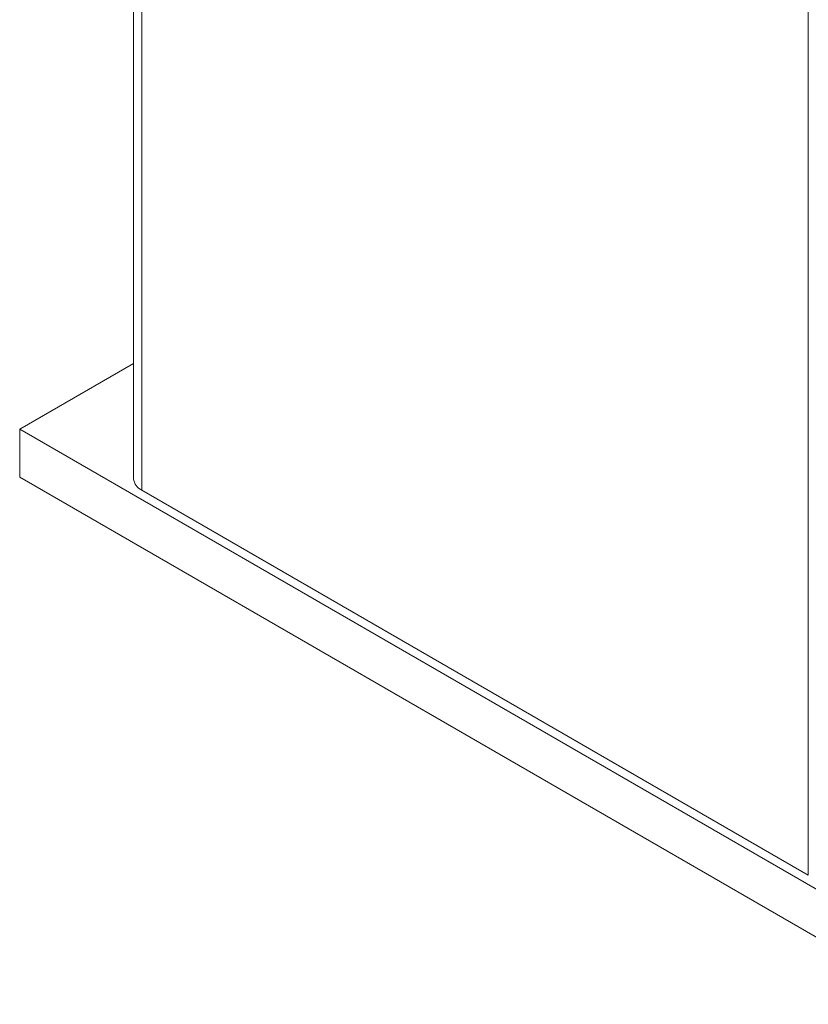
# Model space of a CAD drawing. Header units: inches. Extents: x 0.2 to 16.3, y 0.2 to 11.5.
# Tile 10 of 18: x 11.9 to 13.6, y 6.4 to 8.5. Entities that reach past the tile are written whole.
import ezdxf

# ---------------------------------------------------------------- set-up
doc = ezdxf.new("R2010")
doc.units = ezdxf.units.IN
doc.header["$MEASUREMENT"] = 0

msp = doc.modelspace()

# ---------------------------------------------------------------- linework, layer by layer
at = {"color": 7, "linetype": 'Continuous', "lineweight": 15}
for p, q in [((12.2034, 9.7631), (12.2034, 7.4768)), ((13.6211, 6.6583), (13.6211, 8.9446)), ((12.1858, 7.7462), (11.9435, 7.6064)), ((11.9435, 7.6064), (13.8845, 6.4858)), ((11.9435, 7.5043), (11.9435, 7.6064)), ((11.9435, 7.5043), (13.8845, 6.3838)), ((12.2034, 7.4768), (13.6211, 6.6583))]:
    msp.add_line(p, q, dxfattribs=at)
msp.add_arc((12.2158, 7.5042), 0.0302, 185.6951, 245.625, dxfattribs=at)
msp.add_open_spline([(12.1858, 9.7876), (12.1858, 7.5013)], degree=1, dxfattribs=at)

doc.saveas('drawing.dxf')
